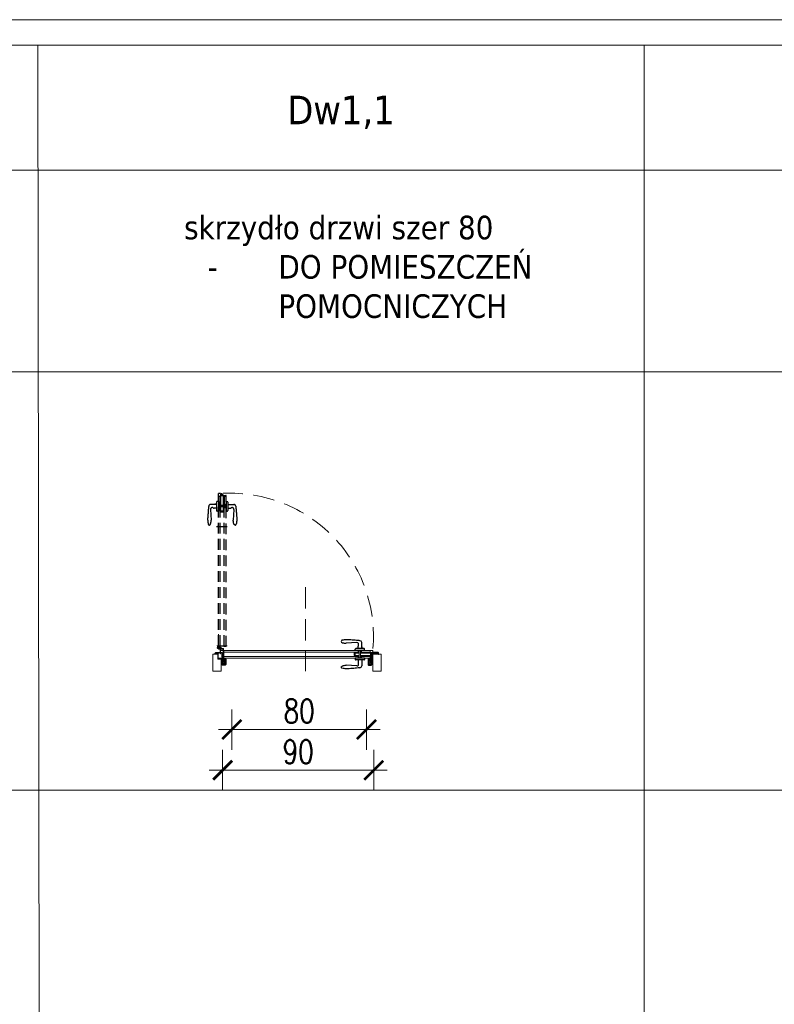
# Model space of a CAD drawing. Header units: millimetres. Extents: x 23192 to 149900, y -396339 to -79279.
# Tile 46 of 136: x 67884 to 68332, y -210744 to -210159. Entities that reach past the tile are written whole.
import ezdxf

# ---------------------------------------------------------------- set-up
doc = ezdxf.new("R2010")
doc.units = ezdxf.units.MM
for name, pattern in [('CENTER', [0.6, 0.375, -0.075, 0.075, -0.075]), ('DASHED', [19.05, 12.7, -6.35]), ('HIDDENX2', [19.05, 12.7, -6.35])]:
    doc.linetypes.add(name, pattern=pattern)
doc.layers.get('0').update_dxf_attribs({"lineweight": 0})
for name, color, linetype, lineweight in [('! Ślusarka opisy', 2, 'Continuous', 15), ('0_LEGENDA', 7, 'Continuous', 13), ('Drzwi - hatch', 8, 'Continuous', 5), ('Drzwi KRAWĘDZIE', 7, 'Continuous', 20)]:
    doc.layers.add(name, color=color, linetype=linetype, lineweight=lineweight)
for name, color, linetype in [('A_drzwi', 3, 'Continuous'), ('Drzwi - klamki', 150, 'Continuous'), ('Drzwi PRZER-DUŻA', 240, 'DASHED'), ('GRUBA', 4, 'Continuous'), ('GRUBA-2', 210, 'Continuous'), ('zawias', 7, 'Continuous')]:
    doc.layers.add(name, color=color, linetype=linetype)
doc.styles.add('ARIAL', font='tahoma.ttf')
doc.styles.add('SIMPLEX', font='simplex.shx', dxfattribs={"width": 0.77})
doc.dimstyles.new('OL PB 200', dxfattribs={"dimscale": 4, "dimtxt": 3.5, "dimasz": 0.2, "dimexe": 10, "dimexo": 10, "dimgap": 1, "dimtad": 1, "dimdec": 1, "dimrnd": 0.5, "dimzin": 9, "dimdsep": 46, "dimtxsty": 'SIMPLEX', "dimblk": 'thick_MSz', "dimcen": 0.1, "dimdle": 8, "dimse1": 1, "dimse2": 1, "dimclrd": 256, "dimclre": 256, "dimclrt": 3, "dimadec": 1, "dimazin": 2, "dimtfac": 1, "dimtdec": 1, "dimtix": 1, "dimtofl": 0, "dimtmove": 2, "dimatfit": 3, "dimldrblk": 'thick_MSz', "dimfxl": 10, "dimfxlon": 1, "dimtolj": 1, "dimlwd": -1, "dimlwe": -1, "dimarcsym": 0})

# ---------------------------------------------------------------- blocks, each defined once
blk = doc.blocks.new('thick_MSz')
for p, q in [((0, 15), (0, -15)), ((-10, 0), (10, 0))]:
    blk.add_line(p, q)
at = {"const_width": 2, "elevation": 2}
blk.add_lwpolyline([(-7.07, -7.07), (7.07, 7.07)], dxfattribs=at)
blk = doc.blocks.new('*D38')
at = {"layer": '0_LEGENDA', "transparency": 16777216}
blk.add_line((68093.29, -210605.08), (68005.09, -210605.08), dxfattribs=at)
at = {"layer": 'DEFPOINTS', "color": 0, "transparency": 16777216}
for p in [(68004.29, -210566.63), (68094.09, -210566.63), (68004.29, -210605.08)]:
    blk.add_point(p, dxfattribs=at)
at = {"layer": '0_LEGENDA', "transparency": 16777216, "xscale": 0.8, "yscale": 0.8, "zscale": 0.8, "rotation": 180}
blk.add_blockref('thick_MSz', (68004.29, -210605.08), dxfattribs=at)
at = {"layer": '0_LEGENDA', "transparency": 16777216, "xscale": 0.8, "yscale": 0.8, "zscale": 0.8}
blk.add_blockref('thick_MSz', (68094.09, -210605.08), dxfattribs=at)
at = {"layer": '0_LEGENDA', "color": 3, "transparency": 16777216, "insert": (68049.19, -210594.08), "char_height": 14, "attachment_point": 5, "style": 'SIMPLEX'}
blk.add_mtext('\\A1;90', dxfattribs=at)
blk = doc.blocks.new('*D39')
at = {"layer": '0_LEGENDA', "transparency": 16777216}
blk.add_line((68010.59, -210580.94), (68088.99, -210580.94), dxfattribs=at)
at = {"layer": 'DEFPOINTS', "color": 0, "transparency": 16777216}
for p in [(68009.79, -210555.2), (68089.79, -210560.63), (68089.79, -210580.94)]:
    blk.add_point(p, dxfattribs=at)
at = {"layer": '0_LEGENDA', "transparency": 16777216, "xscale": 0.8, "yscale": 0.8, "zscale": 0.8, "rotation": 180}
blk.add_blockref('thick_MSz', (68009.79, -210580.94), dxfattribs=at)
at = {"layer": '0_LEGENDA', "transparency": 16777216, "xscale": 0.8, "yscale": 0.8, "zscale": 0.8}
blk.add_blockref('thick_MSz', (68089.79, -210580.94), dxfattribs=at)
at = {"layer": '0_LEGENDA', "color": 3, "transparency": 16777216, "insert": (68049.79, -210569.94), "char_height": 14, "attachment_point": 5, "style": 'SIMPLEX'}
blk.add_mtext('\\A1;80', dxfattribs=at)

msp = doc.modelspace()

# ---------------------------------------------------------------- hatches: boundary and pattern name
at = {"layer": 'Drzwi - hatch'}
h = msp.add_hatch(dxfattribs=at)
h.set_pattern_fill('AR-CONC', color=256, scale=0.003, angle=180)
h.set_pattern_definition([(230, (68546.06305, -207123.42177), (-0.546554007, 0.047817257), [0.05715, -0.62865]), (175, (68546.06305, -207123.42177), (0.10573026, -0.57317054), [0.04572, -0.50292175]), (280.451445, (68546.0175, -207123.4178), (-0.44082374, -0.525353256), [0.04857003, -0.53427073]), (226.1842, (68546.06305, -207123.5742), (-0.81323712, 0.12612698), [0.085725, -0.942975]), (276.635558, (68545.9953, -207123.56366), (-0.7122124, -0.74227837), [0.07285507, -0.80140682]), (171.18415, (68546.06305, -207123.5742), (-0.7122124, -0.74227837), [0.0685799, -0.7543792]), (201, (68545.98685, -207123.53607), (-0.454843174, 0.306795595), [0.05715, -0.62865]), (146, (68545.98685, -207123.53607), (-0.185406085, -0.5525639), [0.04572, -0.50292]), (251.451445, (68545.94895, -207123.5105), (-0.64024926, -0.24576831), [0.04857003, -0.53426981]), (217.5, (68546.06305, -207123.42177), (-0.00926581, -0.253665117), [0, -0.496824, 0, -0.51054, 0, -0.504825]), (187.5, (68546.06305, -207123.42177), (-0.200458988, -0.300541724), [0, -0.291084, 0, -0.485394, 0, -0.192405]), (147.5, (68546.23298, -207123.42177), (-0.406771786, 0.017186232), [0, -0.1905, 0, -0.59436, 0, -0.78867]), (137.5, (68546.30918, -207123.42177), (-0.444387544, -0.076279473), [0, -0.24765, 0, -0.394716, 0, -0.56007])])
h.paths.add_polyline_path([(68003.461, -210542.288), (68003.961, -210542.288), (68003.961, -210541.728), (68004.141, -210541.728), (68004.141, -210542.288, 0.4142136), (68004.301, -210542.448), (68005.871, -210542.448, 0.4142136), (68006.031, -210542.288), (68006.031, -210539.103, 1), (68005.841, -210539.103), (68005.841, -210539.768, -0.4142136), (68005.501, -210540.108), (68004.321, -210540.108, -0.4142136), (68003.981, -210539.768), (68003.981, -210538.908), (68003.181, -210538.908), (68003.181, -210538.708), (68001.581, -210538.708), (68001.581, -210535.408), (68000.301, -210535.408, 0.4142136), (68000.141, -210535.568), (68000.141, -210536.128), (68001.461, -210536.128), (68001.461, -210539.128), (68003.461, -210539.128)])
h = msp.add_hatch(dxfattribs=at)
h.set_pattern_fill('AR-CONC', color=256, scale=0.003, angle=180)
h.set_pattern_definition([(230, (68322.6901, -207065.19056), (-0.546554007, 0.047817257), [0.05715, -0.62865]), (175, (68322.6901, -207065.19056), (0.10573026, -0.57317054), [0.04572, -0.50292175]), (280.451445, (68322.64454, -207065.1866), (-0.44082374, -0.525353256), [0.04857003, -0.53427073]), (226.1842, (68322.6901, -207065.34296), (-0.81323712, 0.12612698), [0.085725, -0.942975]), (276.635558, (68322.6223, -207065.33245), (-0.7122124, -0.74227837), [0.07285507, -0.80140682]), (171.18415, (68322.6901, -207065.343), (-0.7122124, -0.74227837), [0.0685799, -0.7543792]), (201, (68322.6139, -207065.30486), (-0.454843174, 0.306795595), [0.05715, -0.62865]), (146, (68322.6139, -207065.30486), (-0.185406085, -0.5525639), [0.04572, -0.50292]), (251.451445, (68322.576, -207065.2793), (-0.64024926, -0.24576831), [0.04857003, -0.53426981]), (217.5, (68322.6901, -207065.19056), (-0.00926581, -0.253665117), [0, -0.496824, 0, -0.51054, 0, -0.504825]), (187.5, (68322.6901, -207065.19056), (-0.200458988, -0.300541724), [0, -0.291084, 0, -0.485394, 0, -0.192405]), (147.5, (68322.86002, -207065.19056), (-0.406771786, 0.017186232), [0, -0.1905, 0, -0.59436, 0, -0.78867]), (137.5, (68322.9362, -207065.19056), (-0.444387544, -0.076279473), [0, -0.24765, 0, -0.394716, 0, -0.56007])])
h.paths.add_polyline_path([(68090.891, -210542.288, 0.4142136), (68091.051, -210542.448), (68092.621, -210542.448, 0.4142136), (68092.781, -210542.288), (68092.781, -210541.728), (68092.961, -210541.728), (68092.961, -210542.288), (68093.461, -210542.288), (68093.461, -210536.128), (68093.461, -210535.408), (68093.101, -210535.408, 0.4142136), (68092.941, -210535.568), (68092.941, -210539.768, -0.4142136), (68092.601, -210540.108), (68091.421, -210540.108, -0.4142136), (68091.081, -210539.768), (68091.081, -210539.103, 1), (68090.891, -210539.103)])
h.paths.add_polyline_path([(68093.461, -210536.128), (68096.781, -210536.128), (68096.781, -210535.568, 0.4142136), (68096.621, -210535.408), (68094.161, -210535.408), (68093.461, -210535.408)])

# ---------------------------------------------------------------- linework, layer by layer
at = {"layer": '! Ślusarka opisy', "linetype": 'HIDDENX2'}
msp.add_lwpolyline([(68053.461, -210496.328), (68053.461, -210546.328)], dxfattribs=at)
at = {"layer": '! Ślusarka opisy', "color": 8, "linetype": 'HIDDENX2'}
msp.add_arc((68008.844, -210525.625), 85.061, 355.102909, 92.810646, dxfattribs=at)
at = {"linetype": 'CENTER', "ltscale": 0.5}
msp.add_line((68007.088, -210531.278), (68000.724, -210531.278), dxfattribs=at)
at = {"linetype": 'CENTER', "ltscale": 0.2}
for p, q in [((68003.311, -210532.121), (68000.911, -210532.121)), ((68002.111, -210533.321), (68002.111, -210530.921))]:
    msp.add_line(p, q, dxfattribs=at)
for p, q in [((68002.086, -210532.096), (68001.861, -210532.096)), ((68001.861, -210532.096), (68001.861, -210532.146)), ((68001.861, -210532.146), (68002.086, -210532.146)), ((68002.136, -210531.846), (68002.086, -210531.846)), ((68002.086, -210531.846), (68002.086, -210532.096)), ((68002.086, -210532.146), (68002.086, -210532.371)), ((68002.086, -210532.371), (68002.136, -210532.371)), ((68002.136, -210532.096), (68002.136, -210531.846)), ((68002.386, -210532.096), (68002.136, -210532.096)), ((68002.136, -210532.371), (68002.136, -210532.146)), ((68002.136, -210532.146), (68002.386, -210532.146)), ((68002.386, -210532.146), (68002.386, -210532.096))]:
    msp.add_line(p, q)
at = {"ltscale": 0.2}
for p, q in [((68002.111, -210532.771), (68004.461, -210532.771)), ((68004.461, -210533.121), (68002.111, -210533.121)), ((68002.871, -210532.771), (68002.605, -210532.543)), ((68002.761, -210536.021), (68002.761, -210533.121)), ((68003.111, -210533.321), (68002.761, -210533.321)), ((68003.111, -210532.121), (68003.111, -210532.771)), ((68003.111, -210533.121), (68003.111, -210536.021)), ((68003.361, -210532.021), (68003.361, -210532.771)), ((68004.561, -210535.221), (68004.561, -210533.221)), ((68004.911, -210535.221), (68004.561, -210535.221)), ((68004.911, -210533.221), (68004.911, -210535.221)), ((68003.111, -210536.021), (68002.761, -210536.021))]:
    msp.add_line(p, q, dxfattribs=at)
msp.add_circle((68002.111, -210532.121), 0.65, dxfattribs=at)
for centre, radius, start, end in [((68002.111, -210532.121), 1, 319.458398, 270), ((68004.461, -210533.221), 0.45, 0, 90), ((68004.461, -210533.221), 0.1, 0, 90)]:
    msp.add_arc(centre, radius, start, end, dxfattribs=at)
at = {"layer": '0_LEGENDA', "linetype": 'ByBlock', "ltscale": 5}
for p, q in [((67897.765, -212454.652), (67894.621, -210174.457)), ((68254.621, -211346.755), (68254.621, -210174.457)), ((67487.721, -210248.82), (76925.659, -210248.814)), ((67487.721, -210368.468), (76925.547, -210368.463)), ((67487.721, -210616.853), (76925.314, -210616.848))]:
    msp.add_line(p, q, dxfattribs=at)
at = {"layer": '0_LEGENDA'}
for points in [[(76925.743, -210159.522), (67472.722, -210159.421), (67475.781, -212469.617), (76943.365, -212469.693)], [(76929.162, -212454.649), (67490.781, -212454.652), (67487.721, -210174.456), (76925.729, -210174.459)]]:
    msp.add_lwpolyline(points, dxfattribs=at)
at = {"layer": 'A_drzwi', "linetype": 'ByBlock'}
msp.add_arc((67999.983, -210555.238), 95.527, 89.4002, 89.405161, dxfattribs=at)
at = {"layer": 'Drzwi - klamki', "ltscale": 0.2}
for p, q in [((68083.961, -210529.273), (68077.711, -210529.668)), ((68086.911, -210532.868), (68086.911, -210529.268)), ((68083.061, -210533.928), (68083.061, -210533.168)), ((68088.661, -210533.928), (68083.061, -210533.928)), ((68088.661, -210533.928), (68083.061, -210533.928)), ((68088.361, -210532.868), (68083.361, -210532.868)), ((68084.811, -210532.868), (68084.811, -210531.386)), ((68087.111, -210531.868), (68086.911, -210531.868)), ((68087.111, -210532.368), (68086.911, -210532.368)), ((68087.111, -210532.368), (68087.111, -210531.868)), ((68088.661, -210533.928), (68088.661, -210533.168)), ((68088.661, -210538.528), (68083.061, -210538.528)), ((68083.061, -210538.528), (68083.061, -210539.288)), ((68088.361, -210539.588), (68083.361, -210539.588)), ((68084.811, -210539.588), (68084.811, -210541.071)), ((68086.911, -210539.588), (68086.911, -210543.188)), ((68088.661, -210538.528), (68088.661, -210539.288)), ((68083.961, -210543.184), (68077.711, -210542.788))]:
    msp.add_line(p, q, dxfattribs=at)
at = {"layer": 'Drzwi - klamki'}
for p, q in [((68004.161, -210537.428), (68004.361, -210537.428)), ((68004.161, -210538.428), (68004.161, -210537.428)), ((68004.161, -210537.428), (68004.361, -210537.628)), ((68004.26, -210537.428), (68004.161, -210537.527)), ((68004.358, -210537.428), (68004.161, -210537.626)), ((68004.361, -210537.525), (68004.161, -210537.725)), ((68004.161, -210537.527), (68004.361, -210537.727)), ((68004.361, -210537.624), (68004.161, -210537.824)), ((68004.161, -210537.626), (68004.361, -210537.826)), ((68004.361, -210537.722), (68004.161, -210537.922)), ((68004.161, -210537.725), (68004.361, -210537.925)), ((68004.361, -210537.821), (68004.161, -210538.021)), ((68004.161, -210537.824), (68004.361, -210538.024)), ((68004.361, -210537.92), (68004.161, -210538.12)), ((68004.161, -210537.922), (68004.361, -210538.122)), ((68004.361, -210538.019), (68004.161, -210538.219)), ((68004.161, -210538.021), (68004.361, -210538.221)), ((68004.361, -210538.117), (68004.161, -210538.317)), ((68004.161, -210538.12), (68004.361, -210538.32)), ((68004.361, -210538.216), (68004.161, -210538.416)), ((68004.161, -210538.219), (68004.361, -210538.419)), ((68004.161, -210538.317), (68004.272, -210538.428)), ((68004.161, -210538.416), (68004.173, -210538.428)), ((68004.361, -210538.428), (68004.161, -210538.428)), ((68004.361, -210539.328), (68004.176, -210539.143)), ((68004.361, -210539.628), (68004.176, -210539.443)), ((68004.346, -210539.914), (68004.176, -210539.743)), ((68004.361, -210539.187), (68004.246, -210539.072)), ((68004.361, -210539.487), (68004.246, -210539.372)), ((68004.361, -210539.787), (68004.246, -210539.672)), ((68004.361, -210538.315), (68004.247, -210538.428)), ((68004.26, -210537.428), (68004.361, -210537.53)), ((68004.361, -210538.414), (68004.346, -210538.428)), ((68004.358, -210537.428), (68004.361, -210537.431)), ((68004.361, -210537.428), (68004.361, -210538.428)), ((68004.361, -210539.187), (68004.382, -210539.128)), ((68004.361, -210539.328), (68004.361, -210539.487)), ((68004.361, -210539.628), (68004.361, -210539.787)), ((68004.382, -210539.128), (68004.789, -210539.128)), ((68004.382, -210539.928), (68005.511, -210539.928)), ((68004.461, -210539.228), (68004.461, -210539.432)), ((68004.461, -210539.228), (68004.789, -210539.228)), ((68004.461, -210539.432), (68004.926, -210539.548)), ((68004.461, -210539.536), (68004.947, -210539.656)), ((68004.461, -210539.536), (68004.461, -210539.828)), ((68004.461, -210539.828), (68005.411, -210539.828)), ((68004.839, -210539.074), (68004.802, -210538.693)), ((68005.225, -210538.578), (68004.901, -210538.578)), ((68004.938, -210539.064), (68004.905, -210538.722)), ((68004.926, -210539.548), (68005.43, -210539.186)), ((68005.208, -210538.678), (68004.945, -210538.678)), ((68004.947, -210539.656), (68005.411, -210539.323)), ((68005.411, -210539.323), (68005.411, -210539.828)), ((68005.511, -210539.332), (68005.511, -210539.468)), ((68005.511, -210539.468), (68005.576, -210539.403)), ((68005.511, -210539.609), (68005.646, -210539.474)), ((68005.511, -210539.609), (68005.511, -210539.787)), ((68005.511, -210539.787), (68005.576, -210539.722)), ((68005.511, -210539.928), (68005.646, -210539.793)), ((68005.583, -210539.288), (68005.661, -210539.326)), ((68005.661, -210539.128), (68005.675, -210538.987)), ((68091.261, -210539.128), (68091.247, -210538.987)), ((68091.339, -210539.288), (68091.261, -210539.326)), ((68091.411, -210539.609), (68091.276, -210539.474)), ((68091.411, -210539.928), (68091.276, -210539.793)), ((68091.411, -210539.468), (68091.346, -210539.403)), ((68091.411, -210539.787), (68091.346, -210539.722)), ((68091.411, -210539.332), (68091.411, -210539.468)), ((68091.411, -210539.609), (68091.411, -210539.787)), ((68092.54, -210539.928), (68091.411, -210539.928)), ((68091.996, -210539.548), (68091.491, -210539.186)), ((68091.975, -210539.656), (68091.511, -210539.323)), ((68091.511, -210539.323), (68091.511, -210539.828)), ((68092.461, -210539.828), (68091.511, -210539.828)), ((68091.697, -210538.578), (68092.021, -210538.578)), ((68091.714, -210538.678), (68091.977, -210538.678)), ((68092.461, -210539.536), (68091.975, -210539.656)), ((68091.984, -210539.064), (68092.017, -210538.722)), ((68092.461, -210539.432), (68091.996, -210539.548)), ((68092.083, -210539.074), (68092.12, -210538.693)), ((68092.54, -210539.128), (68092.133, -210539.128)), ((68092.461, -210539.228), (68092.133, -210539.228)), ((68092.461, -210539.228), (68092.461, -210539.432)), ((68092.461, -210539.536), (68092.461, -210539.828)), ((68092.561, -210539.187), (68092.54, -210539.128)), ((68092.761, -210537.428), (68092.561, -210537.428)), ((68092.561, -210537.428), (68092.561, -210538.428)), ((68092.761, -210537.428), (68092.561, -210537.628)), ((68092.662, -210537.428), (68092.561, -210537.53)), ((68092.563, -210537.428), (68092.561, -210537.431)), ((68092.561, -210537.525), (68092.761, -210537.725)), ((68092.761, -210537.527), (68092.561, -210537.727)), ((68092.561, -210537.624), (68092.761, -210537.824)), ((68092.761, -210537.626), (68092.561, -210537.826)), ((68092.561, -210537.722), (68092.761, -210537.922)), ((68092.761, -210537.725), (68092.561, -210537.925)), ((68092.561, -210537.821), (68092.761, -210538.021)), ((68092.761, -210537.824), (68092.561, -210538.024)), ((68092.561, -210537.92), (68092.761, -210538.12)), ((68092.761, -210537.922), (68092.561, -210538.122)), ((68092.561, -210538.019), (68092.761, -210538.219)), ((68092.761, -210538.021), (68092.561, -210538.221)), ((68092.561, -210538.117), (68092.761, -210538.317)), ((68092.761, -210538.12), (68092.561, -210538.32)), ((68092.561, -210538.216), (68092.761, -210538.416)), ((68092.761, -210538.219), (68092.561, -210538.419)), ((68092.561, -210538.315), (68092.674, -210538.428)), ((68092.561, -210538.414), (68092.576, -210538.428)), ((68092.561, -210538.428), (68092.761, -210538.428)), ((68092.561, -210539.187), (68092.676, -210539.072)), ((68092.561, -210539.328), (68092.746, -210539.143)), ((68092.561, -210539.328), (68092.561, -210539.487)), ((68092.561, -210539.487), (68092.676, -210539.372)), ((68092.561, -210539.628), (68092.746, -210539.443)), ((68092.561, -210539.628), (68092.561, -210539.787)), ((68092.561, -210539.787), (68092.676, -210539.672)), ((68092.563, -210537.428), (68092.761, -210537.626)), ((68092.576, -210539.914), (68092.746, -210539.743)), ((68092.761, -210538.317), (68092.65, -210538.428)), ((68092.662, -210537.428), (68092.761, -210537.527)), ((68092.761, -210538.416), (68092.749, -210538.428)), ((68092.761, -210538.428), (68092.761, -210537.428))]:
    msp.add_line(p, q, dxfattribs=at)
at = {"layer": 'Drzwi - klamki', "ltscale": 0.2}
for centre, radius, start, end in [((68075.451, -210528.618), 0.74, 108.924644, 180), ((68084.061, -210530.318), 1.05, 328.61185, 95.465024), ((68085.861, -210529.268), 1.05, 0, 90), ((68083.361, -210533.168), 0.3, 90, 180), ((68085.811, -210531.386), 1, 148.61185, 180), ((68088.361, -210533.168), 0.3, 0, 90), ((68083.361, -210539.288), 0.3, 180, 270), ((68085.811, -210541.071), 1, 180, 211.38815), ((68088.361, -210539.288), 0.3, 270, 0), ((68075.451, -210543.838), 0.74, 180, 251.075356), ((68084.061, -210542.138), 1.05, 264.534976, 31.38815), ((68085.861, -210543.188), 1.05, 270, 0)]:
    msp.add_arc(centre, radius, start, end, dxfattribs=at)
at = {"layer": 'Drzwi - klamki'}
for centre, radius, start, end in [((68004.211, -210539.108), 0.05, 45, 180), ((68004.211, -210539.108), 0.05, 180, 225), ((68004.211, -210539.408), 0.05, 45, 180), ((68004.211, -210539.408), 0.05, 180, 225), ((68004.211, -210539.708), 0.05, 45, 180), ((68004.211, -210539.708), 0.05, 180, 225), ((68004.382, -210539.878), 0.05, 225, 270), ((68004.789, -210539.078), 0.15, 270, 5.563415), ((68004.789, -210539.078), 0.05, 270, 5.563415), ((68004.901, -210538.678), 0.1, 90, 179.587511), ((68004.951, -210538.679), 0.15, 179.587511, 185.563415), ((68004.945, -210538.718), 0.04, 90, 185.563415), ((68005.208, -210538.778), 0.1, 69.878843, 90), ((68005.225, -210538.678), 0.1, 71.015535, 90), ((68004.926, -210539.548), 0.919, 57.559413, 69.878843), ((68004.926, -210539.548), 1.019, 49.458571, 71.015535), ((68005.285, -210538.983), 0.25, 305.623943, 57.559413), ((68005.561, -210539.332), 0.05, 63.425339, 180), ((68005.611, -210539.439), 0.05, 0, 135), ((68005.611, -210539.758), 0.05, 0, 135), ((68005.426, -210538.963), 0.25, 354.429901, 49.458571), ((68005.611, -210539.439), 0.05, 315, 0), ((68005.611, -210539.758), 0.05, 315, 0), ((68091.496, -210538.963), 0.25, 130.541429, 185.570099), ((68091.311, -210539.439), 0.05, 45, 180), ((68091.311, -210539.439), 0.05, 180, 225), ((68091.311, -210539.758), 0.05, 45, 180), ((68091.311, -210539.758), 0.05, 180, 225), ((68091.996, -210539.548), 1.019, 108.984465, 130.541429), ((68091.361, -210539.332), 0.05, 0, 116.574661), ((68091.637, -210538.983), 0.25, 122.440587, 234.376057), ((68091.996, -210539.548), 0.919, 110.121157, 122.440587), ((68091.697, -210538.678), 0.1, 90, 108.984465), ((68091.714, -210538.778), 0.1, 90, 110.121157), ((68091.977, -210538.718), 0.04, 354.436585, 90), ((68092.133, -210539.078), 0.15, 174.436585, 270), ((68092.021, -210538.678), 0.1, 0.412489, 90), ((68092.133, -210539.078), 0.05, 174.436585, 270), ((68091.971, -210538.679), 0.15, 354.436585, 0.412489), ((68092.54, -210539.878), 0.05, 270, 315), ((68092.711, -210539.108), 0.05, 0, 135), ((68092.711, -210539.408), 0.05, 0, 135), ((68092.711, -210539.708), 0.05, 0, 135), ((68092.711, -210539.108), 0.05, 315, 0), ((68092.711, -210539.408), 0.05, 315, 0), ((68092.711, -210539.708), 0.05, 315, 0)]:
    msp.add_arc(centre, radius, start, end, dxfattribs=at)
at = {"layer": 'Drzwi - klamki', "ltscale": 0.2}
msp.add_ellipse((68077.711, -210528.627), major_axis=(3, 0), ratio=0.3470158, start_param=3.1329974, end_param=4.712389, dxfattribs=at)
at = {"layer": 'Drzwi - klamki', "ltscale": 0.2, "extrusion": (0, 0, -1)}
msp.add_ellipse((68077.711, -210543.829), major_axis=(3, 0), ratio=0.3470158, start_param=3.1329974, end_param=4.712389, dxfattribs=at)
at = {"layer": 'Drzwi - klamki', "ltscale": 0.2}
for points in [[(68085.861, -210528.218), (68084.811, -210528.068), (68081.261, -210527.768), (68077.711, -210527.586), (68075.211, -210527.918)], [(68085.861, -210544.238), (68084.811, -210544.388), (68081.261, -210544.688), (68077.711, -210544.871), (68075.211, -210544.538)]]:
    msp.add_spline(points, degree=3, dxfattribs=at)
at = {"layer": 'Drzwi KRAWĘDZIE'}
for p, q in [((68001.761, -210532.778), (68001.761, -210524.319)), ((68001.761, -210531.278), (68006.261, -210531.278)), ((68001.861, -210532.878), (68002.761, -210532.878)), ((68002.761, -210531.378), (68005.061, -210531.378)), ((68002.761, -210532.878), (68002.761, -210531.678)), ((68003.461, -210533.928), (68093.461, -210533.928)), ((68004.961, -210533.928), (68004.961, -210538.528)), ((68004.961, -210534.928), (68084.862, -210534.928)), ((68005.061, -210531.678), (68005.061, -210531.378)), ((68005.061, -210531.678), (68006.261, -210531.678)), ((68084.862, -210535.403), (68084.862, -210533.928)), ((68085.462, -210538.526), (68085.462, -210533.928)), ((68086.262, -210538.526), (68086.262, -210533.928)), ((68086.862, -210535.403), (68086.862, -210533.928)), ((68086.862, -210534.928), (68091.961, -210534.928)), ((68091.961, -210533.928), (68091.961, -210535.403)), ((68092.065, -210537.178), (68092.065, -210535.228)), ((68092.065, -210535.228), (68092.361, -210535.228)), ((68092.361, -210535.228), (68092.065, -210535.228)), ((68093.561, -210535.128), (68092.361, -210535.128)), ((68092.361, -210535.128), (68092.361, -210538.208)), ((68092.361, -210535.128), (68092.361, -210538.428)), ((68092.361, -210537.178), (68092.361, -210535.228)), ((68092.361, -210537.178), (68092.361, -210535.228)), ((68093.561, -210535.128), (68093.561, -210534.028)), ((68001.461, -210539.128), (68001.461, -210536.128)), ((68003.461, -210539.128), (68001.461, -210539.128)), ((68004.861, -210537.228), (68004.561, -210537.228)), ((68004.561, -210538.428), (68004.561, -210537.228)), ((68004.661, -210538.528), (68092.261, -210538.528)), ((68004.961, -210537.528), (68084.862, -210537.528)), ((68082.358, -210537.003), (68082.358, -210535.403)), ((68082.358, -210535.403), (68085.462, -210535.403)), ((68082.358, -210537.003), (68085.462, -210537.003)), ((68082.948, -210536.903), (68082.948, -210535.503)), ((68082.948, -210535.503), (68082.948, -210536.903)), ((68082.948, -210535.503), (68085.462, -210535.503)), ((68082.948, -210536.903), (68085.462, -210536.903)), ((68084.862, -210538.526), (68084.862, -210537.013)), ((68086.262, -210535.403), (68092.065, -210535.403)), ((68086.262, -210535.503), (68092.065, -210535.503)), ((68086.262, -210536.903), (68092.065, -210536.903)), ((68086.262, -210537.003), (68092.065, -210537.003)), ((68086.862, -210538.526), (68086.862, -210537.013)), ((68086.862, -210537.528), (68091.961, -210537.528)), ((68091.961, -210537.003), (68091.961, -210538.528)), ((68092.361, -210537.178), (68092.065, -210537.178)), ((68092.363, -210535.624), (68093.363, -210535.624)), ((68092.363, -210535.624), (68093.561, -210535.624)), ((68092.363, -210536.774), (68093.561, -210535.924)), ((68092.363, -210535.924), (68093.561, -210535.924)), ((68092.761, -210535.623), (68092.961, -210535.623)), ((68093.561, -210535.624), (68093.561, -210535.924)), ((68003.961, -210542.288), (68003.461, -210542.288)), ((68092.961, -210542.288), (68093.461, -210542.288))]:
    msp.add_line(p, q, dxfattribs=at)
msp.add_lwpolyline([(68003.461, -210539.128), (68003.461, -210546.328), (67998.461, -210546.328), (67998.461, -210536.128), (68001.461, -210536.128)], dxfattribs=at)
msp.add_lwpolyline([(68098.461, -210536.128), (68093.461, -210536.128), (68093.461, -210546.328), (68098.461, -210546.328)], close=True, dxfattribs=at)
for centre, start, end in [((68001.861, -210532.778), 180, 270), ((68006.261, -210531.578), 270, 0), ((68093.461, -210534.028), 0, 90), ((68004.661, -210538.428), 180, 270), ((68092.261, -210538.428), 270, 0)]:
    msp.add_arc(centre, 0.1, start, end, dxfattribs=at)
at = {"layer": 'Drzwi KRAWĘDZIE', "ltscale": 0.2}
msp.add_arc((68003.461, -210534.028), 0.1, 90, 180, dxfattribs=at)
at = {"layer": 'Drzwi PRZER-DUŻA', "ltscale": 0.5}
for p, q in [((68001.761, -210531.278), (68001.761, -210440.778)), ((68006.361, -210531.578), (68006.361, -210441.978)), ((68002.761, -210531.278), (68002.761, -210449.377)), ((68005.261, -210531.278), (68005.261, -210449.377))]:
    msp.add_line(p, q, dxfattribs=at)
at = {"layer": 'Drzwi PRZER-DUŻA'}
for p, q in [((68002.961, -210440.678), (68001.861, -210440.678)), ((68002.961, -210440.678), (68002.961, -210441.878)), ((68003.457, -210441.877), (68003.457, -210440.678)), ((68003.457, -210440.678), (68003.757, -210440.678)), ((68003.457, -210441.877), (68003.457, -210440.877)), ((68003.757, -210441.877), (68003.757, -210440.678)), ((68004.607, -210441.877), (68003.757, -210440.678)), ((68000.701, -210447.328), (67997.101, -210447.328)), ((67999.701, -210447.128), (67999.701, -210447.328)), ((68000.201, -210447.128), (67999.701, -210447.128)), ((68000.201, -210447.128), (68000.201, -210447.328)), ((68000.701, -210445.878), (68000.701, -210450.878)), ((68001.761, -210445.578), (68001.001, -210445.578)), ((68001.761, -210442.278), (68003.236, -210442.278)), ((68001.761, -210445.578), (68001.761, -210451.178)), ((68001.761, -210445.578), (68001.761, -210451.178)), ((68003.236, -210447.377), (68001.761, -210447.377)), ((68002.761, -210447.377), (68002.761, -210442.278)), ((68002.961, -210441.878), (68006.044, -210441.878)), ((68002.961, -210441.878), (68006.261, -210441.878)), ((68003.061, -210441.878), (68003.061, -210442.175)), ((68003.061, -210442.175), (68003.061, -210441.878)), ((68005.011, -210441.878), (68003.061, -210441.878)), ((68005.011, -210441.878), (68003.061, -210441.878)), ((68005.011, -210442.175), (68003.061, -210442.175)), ((68003.236, -210447.977), (68003.236, -210442.175)), ((68003.336, -210447.977), (68003.336, -210442.175)), ((68004.736, -210447.977), (68004.736, -210442.175)), ((68004.836, -210447.977), (68004.836, -210442.175)), ((68004.836, -210442.278), (68006.361, -210442.278)), ((68006.358, -210447.377), (68004.846, -210447.377)), ((68005.011, -210441.878), (68005.011, -210442.175)), ((68005.361, -210447.377), (68005.361, -210442.278)), ((68006.361, -210445.578), (68007.121, -210445.578)), ((68006.361, -210445.578), (68006.361, -210451.178)), ((68007.421, -210445.878), (68007.421, -210450.878)), ((68007.421, -210447.328), (68011.021, -210447.328)), ((67997.106, -210450.278), (67997.501, -210456.528)), ((68000.701, -210449.428), (67999.219, -210449.428)), ((68001.761, -210451.178), (68001.001, -210451.178)), ((68006.358, -210447.977), (68001.761, -210447.977)), ((68006.358, -210448.777), (68001.761, -210448.777)), ((68003.236, -210449.377), (68001.761, -210449.377)), ((68003.236, -210451.881), (68003.236, -210448.777)), ((68004.836, -210451.881), (68003.236, -210451.881)), ((68003.336, -210451.291), (68003.336, -210448.777)), ((68003.336, -210451.291), (68004.736, -210451.291)), ((68004.736, -210451.291), (68003.336, -210451.291)), ((68004.736, -210451.291), (68004.736, -210448.777)), ((68004.836, -210451.881), (68004.836, -210448.777)), ((68006.358, -210449.377), (68004.846, -210449.377)), ((68006.361, -210451.178), (68007.121, -210451.178)), ((68007.421, -210449.428), (68008.903, -210449.428)), ((68011.016, -210450.278), (68010.621, -210456.528)), ((68007.088, -210460.573), (68000.724, -210460.573))]:
    msp.add_line(p, q, dxfattribs=at)
for centre, radius, start, end in [((68001.861, -210440.778), 0.1, 90, 180), ((67997.101, -210448.378), 1.05, 90, 180), ((68001.001, -210445.878), 0.3, 90, 180), ((68006.261, -210441.978), 0.1, 0, 90), ((68007.121, -210445.878), 0.3, 0, 90), ((68011.021, -210448.378), 1.05, 0, 90), ((67998.151, -210450.178), 1.05, 58.61185, 185.465024), ((67999.219, -210448.428), 1, 238.61185, 270), ((68001.001, -210450.878), 0.3, 180, 270), ((68007.121, -210450.878), 0.3, 270, 0), ((68008.903, -210448.428), 1, 270, 301.38815), ((68009.971, -210450.178), 1.05, 354.534976, 121.38815), ((67996.451, -210458.788), 0.74, 198.924644, 270), ((68011.671, -210458.788), 0.74, 270, 341.075356)]:
    msp.add_arc(centre, radius, start, end, dxfattribs=at)
msp.add_ellipse((67996.46, -210456.528), major_axis=(0, -3), ratio=0.3470158, start_param=-0.0085952, end_param=1.5707963, dxfattribs=at)
at = {"layer": 'Drzwi PRZER-DUŻA', "extrusion": (0, 0, -1)}
msp.add_ellipse((68011.662, -210456.528), major_axis=(0, -3), ratio=0.3470158, start_param=-0.0085952, end_param=1.5707963, dxfattribs=at)
at = {"layer": 'Drzwi PRZER-DUŻA'}
for points in [[(67996.051, -210448.378), (67995.901, -210449.428), (67995.601, -210452.978), (67995.419, -210456.528), (67995.751, -210459.028)], [(68012.071, -210448.378), (68012.221, -210449.428), (68012.521, -210452.978), (68012.703, -210456.528), (68012.371, -210459.028)]]:
    msp.add_spline(points, degree=3, dxfattribs=at)
at = {"layer": 'GRUBA', "ltscale": 0.2}
for p, q in [((68000.301, -210535.228), (68003.821, -210535.228)), ((68096.621, -210535.228), (68093.101, -210535.228)), ((67999.961, -210536.128), (67999.961, -210535.568)), ((68000.141, -210536.128), (67999.961, -210536.128)), ((68000.141, -210535.568), (68000.141, -210536.128)), ((68002.761, -210535.408), (68000.301, -210535.408)), ((68003.821, -210535.408), (68002.761, -210535.408)), ((68003.981, -210539.768), (68003.981, -210535.568)), ((68004.161, -210535.568), (68004.161, -210536.028)), ((68004.161, -210536.028), (68004.161, -210539.768)), ((68004.321, -210539.928), (68005.501, -210539.928)), ((68005.501, -210540.108), (68004.321, -210540.108)), ((68005.661, -210539.768), (68005.661, -210539.103)), ((68005.841, -210539.103), (68005.841, -210539.768)), ((68006.031, -210542.288), (68006.031, -210539.103)), ((68006.211, -210539.103), (68006.211, -210542.288)), ((68090.711, -210539.103), (68090.711, -210542.288)), ((68090.891, -210542.288), (68090.891, -210539.103)), ((68091.081, -210539.103), (68091.081, -210539.768)), ((68091.261, -210539.768), (68091.261, -210539.103)), ((68092.601, -210539.928), (68091.421, -210539.928)), ((68091.421, -210540.108), (68092.601, -210540.108)), ((68092.761, -210535.568), (68092.761, -210536.028)), ((68092.761, -210536.028), (68092.761, -210539.768)), ((68092.941, -210539.768), (68092.941, -210535.568)), ((68093.101, -210535.408), (68094.161, -210535.408)), ((68094.161, -210535.408), (68096.621, -210535.408)), ((68096.781, -210535.568), (68096.781, -210536.128)), ((68096.781, -210536.128), (68096.961, -210536.128)), ((68096.961, -210536.128), (68096.961, -210535.568)), ((68003.961, -210542.288), (68003.961, -210541.728)), ((68003.961, -210541.728), (68004.141, -210541.728)), ((68004.141, -210541.728), (68004.141, -210542.288)), ((68004.301, -210542.448), (68005.871, -210542.448)), ((68005.871, -210542.628), (68004.301, -210542.628)), ((68092.621, -210542.448), (68091.051, -210542.448)), ((68091.051, -210542.628), (68092.621, -210542.628)), ((68092.961, -210541.728), (68092.781, -210541.728)), ((68092.781, -210541.728), (68092.781, -210542.288)), ((68092.961, -210542.288), (68092.961, -210541.728))]:
    msp.add_line(p, q, dxfattribs=at)
at = {"layer": 'GRUBA'}
for p, q in [((68002.511, -210535.408), (68002.511, -210535.228)), ((68002.511, -210535.228), (68003.511, -210535.228)), ((68003.511, -210535.228), (68003.511, -210535.408)), ((68002.761, -210535.408), (68002.511, -210535.408)), ((68003.511, -210535.408), (68003.111, -210535.408)), ((68003.981, -210536.228), (68004.161, -210536.228)), ((68003.981, -210537.628), (68003.981, -210536.228)), ((68004.161, -210537.628), (68003.981, -210537.628)), ((68004.161, -210536.228), (68004.161, -210537.628))]:
    msp.add_line(p, q, dxfattribs=at)
at = {"layer": 'GRUBA', "ltscale": 0.2}
for centre, radius, start, end in [((68000.301, -210535.568), 0.34, 90, 180), ((68003.821, -210535.568), 0.34, 0, 90), ((68093.101, -210535.568), 0.34, 90, 180), ((68096.621, -210535.568), 0.34, 0, 90), ((68000.301, -210535.568), 0.16, 90, 180), ((68003.821, -210535.568), 0.16, 0, 90), ((68003.821, -210535.568), 0.16, 0, 90), ((68004.321, -210539.768), 0.34, 180, 270), ((68004.321, -210539.768), 0.16, 180, 270), ((68005.501, -210539.768), 0.16, 270, 0), ((68005.501, -210539.768), 0.34, 270, 0), ((68005.936, -210539.103), 0.275, 0, 180), ((68005.936, -210539.103), 0.095, 0, 180), ((68090.986, -210539.103), 0.275, 0, 180), ((68090.986, -210539.103), 0.095, 0, 180), ((68091.421, -210539.768), 0.34, 180, 270), ((68091.421, -210539.768), 0.16, 180, 270), ((68092.601, -210539.768), 0.16, 270, 0), ((68092.601, -210539.768), 0.34, 270, 0), ((68093.101, -210535.568), 0.16, 90, 180), ((68096.621, -210535.568), 0.16, 0, 90), ((68004.301, -210542.288), 0.34, 180, 270), ((68004.301, -210542.288), 0.16, 180, 270), ((68005.871, -210542.288), 0.34, 270, 0), ((68005.871, -210542.288), 0.16, 270, 0), ((68091.051, -210542.288), 0.34, 180, 270), ((68091.051, -210542.288), 0.16, 180, 270), ((68092.621, -210542.288), 0.34, 270, 0), ((68092.621, -210542.288), 0.16, 270, 0)]:
    msp.add_arc(centre, radius, start, end, dxfattribs=at)
at = {"layer": 'GRUBA-2', "ltscale": 0.2}
msp.add_line((68004.911, -210537.228), (68004.561, -210537.228), dxfattribs=at)
at = {"layer": 'zawias', "ltscale": 0.2}
for p, q in [((68001.581, -210538.708), (68001.581, -210535.408)), ((68001.581, -210535.408), (68002.121, -210535.408)), ((68003.181, -210538.708), (68001.581, -210538.708)), ((68002.121, -210535.408), (68002.121, -210535.558)), ((68003.181, -210538.908), (68003.181, -210538.708)), ((68003.981, -210538.908), (68003.181, -210538.908)), ((68003.621, -210535.558), (68003.621, -210535.408)), ((68003.621, -210535.408), (68003.821, -210535.408)), ((68003.981, -210535.568), (68003.981, -210538.908))]:
    msp.add_line(p, q, dxfattribs=at)

# ---------------------------------------------------------------- texts
at = {"layer": '0_LEGENDA', "linetype": 'ByBlock', "ltscale": 5, "width": 360, "attachment_point": 1, "style": 'ARIAL'}
for s, insert, char_height in [('\\pxqc;Dw1,1', (67894.621, -210204.537), 17), ('\\pxi6.201;skrzydło drzwi szer 80\\P\\pi-3,l10.201,t10.201;-^IDO POMIESZCZEŃ POMOCNICZYCH ', (67894.621, -210275.829), 14)]:
    msp.add_mtext(s, dxfattribs=dict(at, insert=insert, char_height=char_height))

# ---------------------------------------------------------------- dimensions: what is measured, and where the dimension line sits
at = {"layer": '0_LEGENDA', "color": 7}
for base, p1, p2, picture, middle in [((68089.786, -210580.938), (68009.786, -210555.199), (68089.786, -210560.632), '*D39', (68049.786, -210569.938)), ((68004.286, -210605.08), (68094.086, -210566.632), (68004.286, -210566.632), '*D38', (68049.186, -210594.08))]:
    dim = msp.add_linear_dim(base=base, p1=p1, p2=p2, angle=180, dimstyle='OL PB 200', dxfattribs=at)
    dim.commit()
    dim.dimension.update_dxf_attribs({"geometry": picture, "text_midpoint": middle})

doc.saveas('drawing.dxf')
